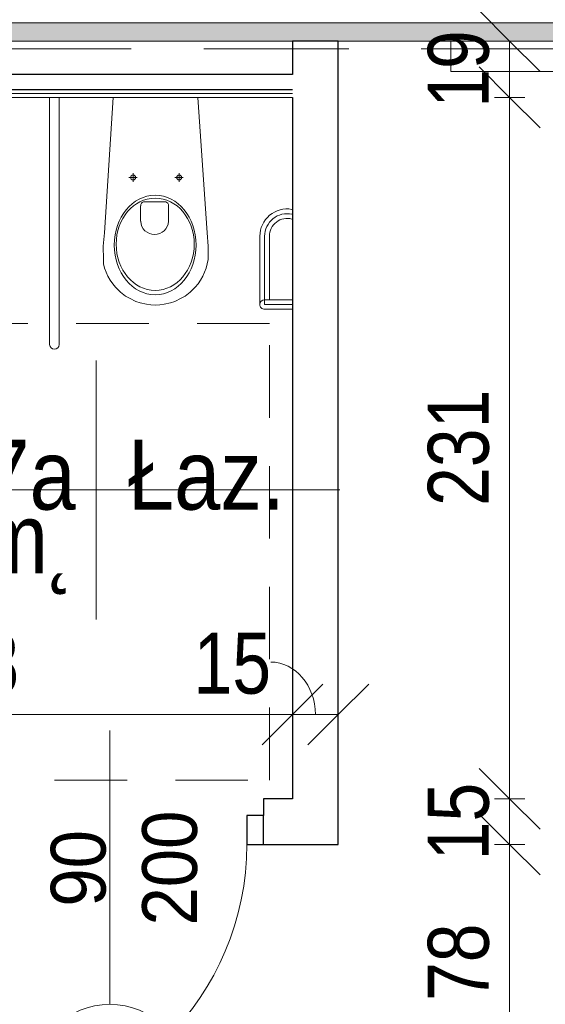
# Model space of a CAD drawing. Header units: centimetres. Extents: x -1631 to 21770, y -8842 to 3590.
# Tile 120 of 133: x 671 to 843, y 1522 to 1845. Entities that reach past the tile are written whole.
import ezdxf

# ---------------------------------------------------------------- set-up
doc = ezdxf.new("R2010")
doc.units = ezdxf.units.CM
doc.linetypes.add('Ponad', pattern=[39.688, 23.813, -15.875])
doc.linetypes.add('Ukryte', pattern=[71.438, 47.625, -23.813])
for name, color, linetype, lineweight in [('A-ANNO-DIMS', 211, 'Continuous', 13), ('A-ANNO-DIMS-100', 211, 'Continuous', 13), ('A-ANNO-NOTE', 131, 'Continuous', 9), ('A-AREA-IDEN', 2, 'Continuous', 13), ('A-DETL-GENF', 92, 'Continuous', 9), ('A-DETL-HDLN', 90, 'Ukryte', 9), ('A-DETL-MEDM', 33, 'Continuous', 13), ('A-DOOR', 31, 'Continuous', 13), ('A-FLOR-OVHD', 1, 'Ponad', 9), ('A-WALL', 113, 'Continuous', 13), ('A-WALL-FNSH', 113, 'Continuous', 13), ('A-WALL-PATT', 111, 'Continuous', 13), ('P-SANR-FIXT', 6, 'Continuous', 9), ('Q-SPCQ', 91, 'Continuous', 9)]:
    doc.layers.add(name, color=color, linetype=linetype, lineweight=lineweight)
doc.styles.add('Arial', font='arial.ttf', dxfattribs={"width": 0.9, "height": 18})
doc.styles.add('Arial Narrow_5', font='ARIALN.TTF', dxfattribs={"height": 20})
doc.styles.add('Arial_11', font='arial.ttf', dxfattribs={"width": 0.85, "height": 23})
doc.dimstyles.new('Diagonal_1_100__0__wewnętrzne', dxfattribs={"dimscale": 30.48, "dimtxt": 20.468619, "dimasz": 0.656168, "dimexe": 0.164042, "dimexo": 0.0625, "dimgap": 0.032808, "dimtad": 1, "dimdec": 0, "dimdsep": 46, "dimtxsty": 'Arial Narrow_5', "dimblk1": 'OBLIQUE', "dimblk2": 'OBLIQUE', "dimsah": 1, "dimcen": 0.09, "dimazin": 0, "dimtfac": 1, "dimtdec": 4, "dimtix": 1, "dimtmove": 0, "dimatfit": 3, "dimfxl": 0, "dimtvp": 1, "dimtolj": 1, "dimtzin": 0, "dimarcsym": 0})
doc.dimstyles.new('Diagonal_1_100__0__wewnętrzne_1', dxfattribs={"dimscale": 30.48, "dimtxt": 20.468619, "dimasz": 0.656168, "dimexe": 0.164042, "dimexo": 0.0625, "dimgap": 0.032808, "dimtad": 1, "dimdec": 0, "dimdsep": 46, "dimtxsty": 'Arial Narrow_5', "dimblk1": 'OBLIQUE', "dimblk2": 'OBLIQUE', "dimsah": 1, "dimcen": 0.09, "dimazin": 0, "dimtfac": 1, "dimtdec": 4, "dimtix": 1, "dimtmove": 1, "dimatfit": 3, "dimfxl": 0, "dimtvp": 1, "dimtolj": 1, "dimtzin": 0, "dimarcsym": 0})

# ---------------------------------------------------------------- blocks, each defined once
blk = doc.blocks.new('DRZWI 1S - automatyczna etykieta - Drzwi 90 _łazienkowe_-2364279-6_piętro IV __13_80 m_ - stan projektowany')
at = {"layer": 'A-DETL-GENF'}
for p, q in [((-50.5, 7.5), (-50.5, -2)), ((-45, 7.5), (-50.5, 7.5)), ((-45, -2), (-45, 7.5)), ((50.5, 7.5), (45, 7.5)), ((45, 7.5), (45, -2)), ((50.5, -2), (50.5, 7.5)), ((-50.5, -2), (-45, -2)), ((45, -2), (50.5, -2))]:
    blk.add_line(p, q, dxfattribs=at)
at = {"layer": 'A-DETL-MEDM', "lineweight": 25}
for p, q in [((-45, 7.5), (-50.5, 7.5)), ((-50.5, 7.5), (-50.5, -2)), ((-45, -2), (-45, 7.5)), ((45, -2), (45, 7.5)), ((45, 7.5), (50.5, 7.5)), ((50.5, 7.5), (50.5, -2)), ((-50.5, -2), (-45, -2)), ((50.5, -2), (45, -2))]:
    blk.add_line(p, q, dxfattribs=at)
at = {"layer": 'A-DOOR'}
blk.add_line((45, 7.5), (45, 97.5), dxfattribs=at)
blk.add_arc((45, 7.5), 90, 90, 180, dxfattribs=at)
blk = doc.blocks.new('miska ustępowa dla N_35_5x54 wisząca koło narożna - Type 1-2357503-6_piętro IV __13_80 m_ - stan projektowany')
at = {"layer": 'P-SANR-FIXT'}
for p, q in [((44.09, 84.95), (44.09, 3.75)), ((47.21, 84.95), (47.21, 3.75)), ((-23.38, 73.37), (-32.54, 73.37)), ((-23.38, 71.81), (-32.54, 71.81)), ((-23.38, 49.38), (-23.38, 71.81)), ((-21.82, 49.38), (-21.82, 71.81)), ((6.13, 70.8), (7.56, 71.26)), ((7.56, 71.26), (9.56, 71.73)), ((9.56, 71.73), (11.02, 71.92)), ((11.02, 71.92), (12.5, 72)), ((12.5, 72), (13.98, 71.92)), ((13.98, 71.92), (15.44, 71.73)), ((15.44, 71.73), (17.44, 71.26)), ((17.44, 71.26), (18.87, 70.8)), ((-32.54, 70.25), (-23.38, 70.25)), ((-24.94, 49.38), (-24.94, 70.25)), ((1.02, 67.71), (2.75, 69.02)), ((2.75, 69.02), (4.01, 69.78)), ((4.01, 69.78), (6.13, 70.8)), ((18.87, 70.8), (20.99, 69.78)), ((20.99, 69.78), (22.25, 69.02)), ((22.25, 69.02), (23.98, 67.71)), ((-2.34, 63.8), (-1.51, 65.01)), ((-1.51, 65.01), (-0.58, 66.14)), ((-0.58, 66.14), (1.02, 67.71)), ((23.98, 67.71), (25.58, 66.14)), ((25.58, 66.14), (26.51, 65.01)), ((26.51, 65.01), (27.34, 63.8)), ((-3.69, 61.21), (-3.07, 62.53)), ((-3.07, 62.53), (-2.34, 63.8)), ((27.34, 63.8), (28.07, 62.53)), ((28.07, 62.53), (28.69, 61.21)), ((-4.82, 57.07), (-4.57, 58.43)), ((-4.57, 58.43), (-4.19, 59.84)), ((-4.19, 59.84), (-3.69, 61.21)), ((28.69, 61.21), (29.19, 59.84)), ((29.19, 59.84), (29.57, 58.43)), ((29.57, 58.43), (29.53, 57.07)), ((-4.88, 52.64), (-4.82, 57.07)), ((29.53, 57.07), (29.58, 52.64)), ((-4.56, 48.31), (-4.88, 52.64)), ((29.58, 52.64), (29.22, 48.31)), ((-1.4, 3.75), (-4.56, 48.31)), ((29.22, 48.31), (26.4, 3.75)), ((8.17, 39.35), (8.17, 44.47)), ((17.32, 44.47), (17.32, 39.35)), ((16.4, 38.08), (9.09, 38.08)), ((3.32, 30.06), (6.14, 30.06)), ((4.69, 28.65), (4.69, 31.45)), ((18.43, 30.06), (21.25, 30.06)), ((19.8, 28.65), (19.8, 31.45))]:
    blk.add_line(p, q, dxfattribs=at)
for centre in [(4.69, 30.06), (19.8, 30.06)]:
    blk.add_circle(centre, 0.825, dxfattribs=at)
for centre, radius, start, end in [((45.65, 84.95), 1.56, 0, 180), ((-23.38, 71.81), 1.56, 360, 90), ((-23.38, 71.81), 1.56, 270, 360), ((-30.79, 49.38), 5.85, 254.5618, 0), ((-30.79, 49.38), 7.41, 257.8673, 0), ((-30.79, 49.38), 8.97, 260.0004, 0), ((12.74, 44.25), 4.58, 2.8022, 177.1978), ((9.34, 39.23), 1.17, 174.1101, 257.7661), ((16.15, 39.23), 1.17, 282.2339, 5.8899)]:
    blk.add_arc(centre, radius, start, end, dxfattribs=at)
for centre, major_axis, ratio in [((12.55, 52.26), (0, 16.33), 0.823529), ((12.55, 52.01), (0, 15.16), 0.845174)]:
    blk.add_ellipse(centre, major_axis=major_axis, ratio=ratio, dxfattribs=at)
blk = doc.blocks.new('Panel Gazowo Oswietleniowy 2 - Type 1-2423792-6_piętro IV __13_80 m_ - stan projektowany')
at = {"layer": 'Q-SPCQ'}
for p, q in [((-112.5, 47.33), (-102.5, 47.33)), ((-107.5, 47.33), (-107.5, 37)), ((-99.33, 47.33), (-89.33, 47.33)), ((-94.33, 47.33), (-94.33, 37)), ((47.5, 47.33), (57.5, 47.33)), ((52.5, 47.33), (52.5, 37)), ((60.67, 47.33), (70.67, 47.33)), ((65.67, 47.33), (65.67, 37)), ((-79.82, 31.43), (-81.13, 30.12)), ((-74.88, 26.48), (-79.82, 31.43)), ((80.18, 31.43), (78.87, 30.12)), ((85.12, 26.48), (80.18, 31.43)), ((-73.64, 13), (-73.64, 23.5)), ((-66.13, 23.33), (-56.13, 23.33)), ((-61.13, 23.33), (-61.13, 13)), ((-52.67, 23.33), (-42.67, 23.33)), ((-47.67, 23.33), (-47.67, 13)), ((-39.5, 23.33), (-29.5, 23.33)), ((-34.5, 23.33), (-34.5, 13)), ((86.36, 13), (86.36, 23.5)), ((93.87, 23.33), (103.87, 23.33)), ((98.87, 23.33), (98.87, 13)), ((107.33, 23.33), (117.33, 23.33)), ((112.33, 23.33), (112.33, 13)), ((120.5, 23.33), (130.5, 23.33)), ((125.5, 23.33), (125.5, 13)), ((-157.5, 3), (-157.5, 13)), ((-157.5, 13), (182.5, 13)), ((182.5, 13), (182.5, 3))]:
    blk.add_line(p, q, dxfattribs=at)
for centre in [(-73.64, 25.25), (86.36, 25.25)]:
    blk.add_circle(centre, 1.75, dxfattribs=at)
for centre, end in [((-107.5, 52.33), 0), ((-94.33, 52.33), 0), ((52.5, 52.33), 0), ((65.67, 52.33), 0), ((-61.13, 28.33), 360), ((-47.67, 28.33), 360), ((-34.5, 28.33), 360), ((98.87, 28.33), 360), ((112.33, 28.33), 360), ((125.5, 28.33), 360)]:
    blk.add_arc(centre, 5, 180, end, dxfattribs=at)
blk = doc.blocks.new('DIMBLOCK53-6_piętro IV __13_80 m_ - stan projektowany')
at = {"layer": 'A-ANNO-DIMS-100', "transparency": 16777216}
for p, q in [((831.65, 1574.33), (821.65, 1584.33)), ((826.65, 1574.33), (836.65, 1574.33)), ((831.65, 1574.33), (826.65, 1574.33)), ((831.65, 1496.83), (831.65, 1574.33)), ((831.65, 1574.33), (841.65, 1564.33)), ((831.65, 1496.83), (821.65, 1506.83)), ((826.65, 1496.83), (836.65, 1496.83)), ((831.65, 1496.83), (826.65, 1496.83)), ((831.65, 1496.83), (841.65, 1486.83))]:
    blk.add_line(p, q, dxfattribs=at)
at = {"layer": 'A-ANNO-DIMS-100', "color": 0, "transparency": 16777216, "insert": (804.8, 1522.9), "char_height": 20, "width": 30.4105, "attachment_point": 1, "rotation": 90, "line_spacing_factor": 0.974696, "style": 'Arial Narrow_5'}
blk.add_mtext('78', dxfattribs=at)
blk = doc.blocks.new('_Oblique')
at = {"color": 0, "linetype": 'ByBlock', "lineweight": -2}
blk.add_line((-0.5, -0.5), (0.5, 0.5), dxfattribs=at)
blk = doc.blocks.new('DIMBLOCK54-6_piętro IV __13_80 m_ - stan projektowany')
at = {"layer": 'A-ANNO-DIMS-100', "transparency": 16777216}
for p, q in [((831.65, 1589.33), (821.65, 1599.33)), ((826.65, 1589.33), (836.65, 1589.33)), ((831.65, 1589.33), (826.65, 1589.33)), ((831.65, 1574.33), (831.65, 1589.33)), ((831.65, 1589.33), (841.65, 1579.33)), ((831.65, 1574.33), (821.65, 1584.33)), ((826.65, 1574.33), (836.65, 1574.33)), ((831.65, 1574.33), (826.65, 1574.33)), ((831.65, 1574.33), (841.65, 1564.33))]:
    blk.add_line(p, q, dxfattribs=at)
at = {"layer": 'A-ANNO-DIMS-100', "color": 0, "transparency": 16777216, "insert": (804.8, 1569.15), "char_height": 20, "width": 30.4105, "attachment_point": 1, "rotation": 90, "line_spacing_factor": 0.974696, "style": 'Arial Narrow_5'}
blk.add_mtext('15', dxfattribs=at)
blk = doc.blocks.new('DIMBLOCK55-6_piętro IV __13_80 m_ - stan projektowany')
at = {"layer": 'A-ANNO-DIMS-100', "transparency": 16777216}
for p, q in [((831.65, 1819.83), (821.65, 1829.83)), ((826.65, 1819.83), (836.65, 1819.83)), ((831.65, 1819.83), (826.65, 1819.83)), ((831.65, 1589.33), (831.65, 1819.83)), ((831.65, 1819.83), (841.65, 1809.83)), ((831.65, 1589.33), (821.65, 1599.33)), ((826.65, 1589.33), (836.65, 1589.33)), ((831.65, 1589.33), (826.65, 1589.33)), ((831.65, 1589.33), (841.65, 1579.33))]:
    blk.add_line(p, q, dxfattribs=at)
at = {"layer": 'A-ANNO-DIMS-100', "color": 0, "transparency": 16777216, "insert": (804.8, 1685.57), "char_height": 20, "width": 45.6158, "attachment_point": 1, "rotation": 90, "line_spacing_factor": 0.974696, "style": 'Arial Narrow_5'}
blk.add_mtext('231', dxfattribs=at)
blk = doc.blocks.new('DIMBLOCK56-6_piętro IV __13_80 m_ - stan projektowany')
at = {"layer": 'A-ANNO-DIMS-100', "transparency": 16777216}
for p, q in [((831.65, 1838.33), (821.65, 1848.33)), ((826.65, 1838.33), (836.65, 1838.33)), ((831.65, 1838.33), (826.65, 1838.33)), ((831.65, 1819.83), (831.65, 1838.33)), ((831.65, 1838.33), (841.65, 1828.33)), ((831.65, 1819.83), (821.65, 1829.83)), ((826.65, 1819.83), (836.65, 1819.83)), ((831.65, 1819.83), (826.65, 1819.83)), ((831.65, 1819.83), (841.65, 1809.83))]:
    blk.add_line(p, q, dxfattribs=at)
at = {"layer": 'A-ANNO-DIMS-100', "color": 0, "transparency": 16777216, "insert": (804.8, 1816.4), "char_height": 20, "width": 30.4105, "attachment_point": 1, "rotation": 90, "line_spacing_factor": 0.974696, "style": 'Arial Narrow_5'}
blk.add_mtext('19', dxfattribs=at)
blk = doc.blocks.new('DIMBLOCK57-6_piętro IV __13_80 m_ - stan projektowany')
at = {"layer": 'A-ANNO-DIMS-100', "transparency": 16777216}
for p, q in [((760.38, 1617.05), (770.38, 1627.05)), ((775.38, 1617.05), (785.38, 1627.05)), ((760.38, 1612.05), (760.38, 1622.05)), ((775.38, 1612.05), (775.38, 1622.05)), ((760.38, 1617.05), (750.38, 1607.05)), ((775.38, 1617.05), (760.38, 1617.05)), ((760.38, 1617.05), (760.38, 1612.05)), ((775.38, 1617.05), (765.38, 1607.05)), ((775.38, 1617.05), (775.38, 1612.05))]:
    blk.add_line(p, q, dxfattribs=at)
blk.add_ellipse((753.2, 1617.05), major_axis=(0, 17.24), ratio=0.851051, start_param=4.712389, end_param=6.283185, dxfattribs=at)
at = {"layer": 'A-ANNO-DIMS-100', "color": 0, "transparency": 16777216, "insert": (727.86, 1643.9), "char_height": 20, "width": 30.4105, "attachment_point": 1, "line_spacing_factor": 0.974696, "style": 'Arial Narrow_5'}
blk.add_mtext('15', dxfattribs=at)
blk = doc.blocks.new('DIMBLOCK58-6_piętro IV __13_80 m_ - stan projektowany')
at = {"layer": 'A-ANNO-DIMS-100', "transparency": 16777216}
for p, q in [((542.38, 1617.05), (552.38, 1627.05)), ((760.38, 1617.05), (770.38, 1627.05)), ((542.38, 1612.05), (542.38, 1622.05)), ((760.38, 1612.05), (760.38, 1622.05)), ((542.38, 1617.05), (532.38, 1607.05)), ((760.38, 1617.05), (542.38, 1617.05)), ((542.38, 1617.05), (542.38, 1612.05)), ((760.38, 1617.05), (750.38, 1607.05)), ((760.38, 1617.05), (760.38, 1612.05))]:
    blk.add_line(p, q, dxfattribs=at)
at = {"layer": 'A-ANNO-DIMS-100', "color": 0, "transparency": 16777216, "insert": (632.37, 1643.9), "char_height": 20, "width": 45.6158, "attachment_point": 1, "line_spacing_factor": 0.974696, "style": 'Arial Narrow_5'}
blk.add_mtext('218', dxfattribs=at)
blk = doc.blocks.new('METKA_POMIESZCZENIA2 - Rozbudowana krótka - bez ramki-2403173-6_piętro IV __13_80 m_ - stan projektowany')
at = {"layer": 'A-AREA-IDEN'}
for p, q in [((0, 0.425), (0, 0)), ((0.0976, 0), (-0.8, 0)), ((-0.8, 0), (0.8, 0)), ((0, 0), (0, -0.425))]:
    blk.add_line(p, q, dxfattribs=at)

msp = doc.modelspace()

# ---------------------------------------------------------------- hatches: boundary and pattern name
at = {"layer": 'A-WALL-PATT'}
msp.add_hatch(color=9, dxfattribs=at).paths.add_polyline_path([(1172.38, 1838.33), (1172.38, 1844.33), (602.38, 1844.33), (602.38, 1838.33), (1100.2, 1838.33)], flags=0)

# ---------------------------------------------------------------- linework, layer by layer
at = {"layer": 'A-ANNO-NOTE', "lineweight": 13}
msp.add_line((700.38, 1611.83), (700.38, 1521.83), dxfattribs=at)
msp.add_line((700.38, 1611.83), (700.38, 1521.83), dxfattribs=at)
msp.add_circle((700.38, 1496.83), 25, dxfattribs=at)
at = {"layer": 'A-DETL-HDLN'}
msp.add_line((-1197.62, 1835.83), (1172.38, 1835.83), dxfattribs=at)
at = {"layer": 'A-FLOR-OVHD'}
for p, q in [((752.87, 1745.5), (602.87, 1745.5)), ((752.87, 1595.5), (752.87, 1745.5)), ((602.87, 1595.5), (752.87, 1595.5))]:
    msp.add_line(p, q, dxfattribs=at)
at = {"layer": 'A-WALL', "lineweight": 9}
for p, q in [((1172.38, 1844.33), (602.38, 1844.33)), ((602.38, 1838.33), (1172.38, 1838.33))]:
    msp.add_line(p, q, dxfattribs=at)
at = {"layer": 'A-WALL', "color": 7, "lineweight": 25}
for p, q in [((760.38, 1838.33), (760.38, 1827.33)), ((775.38, 1838.33), (760.38, 1838.33)), ((775.38, 1574.33), (775.38, 1838.33)), ((760.38, 1827.33), (542.38, 1827.33)), ((760.38, 1822.33), (542.38, 1822.33)), ((760.38, 1819.83), (760.38, 1589.33)), ((760.38, 1589.33), (750.88, 1589.33)), ((750.88, 1589.33), (750.88, 1583.83)), ((750.88, 1574.33), (775.38, 1574.33))]:
    msp.add_line(p, q, dxfattribs=at)
at = {"layer": 'A-WALL'}
msp.add_line((760.38, 1821.08), (542.38, 1821.08), dxfattribs=at)
at = {"layer": 'A-WALL-FNSH', "color": 250, "lineweight": 9}
msp.add_line((542.38, 1819.83), (760.38, 1819.83), dxfattribs=at)

# ---------------------------------------------------------------- block references
at = {"layer": 'A-AREA-IDEN', "xscale": 99.99999999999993, "yscale": 99.99999999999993, "zscale": 99.99999999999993}
msp.add_blockref('METKA_POMIESZCZENIA2 - Rozbudowana krótka - bez ramki-2403173-6_piętro IV __13_80 m_ - stan projektowany', (695.87, 1690.82), dxfattribs=at)
at = {"layer": 'A-DOOR', "rotation": 180}
msp.add_blockref('DRZWI 1S - automatyczna etykieta - Drzwi 90 _łazienkowe_-2364279-6_piętro IV __13_80 m_ - stan projektowany', (700.38, 1581.83), dxfattribs=at)
at = {"layer": 'P-SANR-FIXT', "rotation": 180}
msp.add_blockref('miska ustępowa dla N_35_5x54 wisząca koło narożna - Type 1-2357503-6_piętro IV __13_80 m_ - stan projektowany', (727.83, 1823.58), dxfattribs=at)
at = {"layer": 'Q-SPCQ', "rotation": 180}
msp.add_blockref('Panel Gazowo Oswietleniowy 2 - Type 1-2423792-6_piętro IV __13_80 m_ - stan projektowany', (994.88, 1841.33), dxfattribs=at)

# ---------------------------------------------------------------- texts
at = {"layer": 'A-ANNO-NOTE', "lineweight": 211, "char_height": 18, "attachment_point": 5, "rotation": 90, "line_spacing_factor": 0.936439, "style": 'Arial'}
for s, insert, width in [('\\pt114.3,228.6,342.9,457.2,571.5,685.8,800.1,914.4,1028.7,1143,1257.3,1371.6,1485.9,1600.2,1714.5,1828.8,1943.1,2057.4,2171.7,2286,2400.3,2514.6,2628.9,2743.2,2857.5,2971.8,3086.1,3200.4,3314.7,3429,3543.3,3657.6;200', (720.14, 1566.59), 38.07), ('\\pt114.3,228.6,342.9,457.2,571.5,685.8,800.1,914.4,1028.7,1143,1257.3,1371.6,1485.9,1600.2,1714.5,1828.8,1943.1,2057.4,2171.7,2286,2400.3,2514.6,2628.9,2743.2,2857.5,2971.8,3086.1,3200.4,3314.7,3429,3543.3,3657.6;200', (720.14, 1566.59), 38.07), ('\\pt114.3,228.6,342.9,457.2,571.5,685.8,800.1,914.4,1028.7,1143,1257.3,1371.6,1485.9,1600.2,1714.5,1828.8,1943.1,2057.4,2171.7,2286,2400.3,2514.6,2628.9,2743.2,2857.5,2971.8,3086.1,3200.4,3314.7,3429,3543.3,3657.6;90', (690.14, 1566.5), 25.65)]:
    msp.add_mtext(s, dxfattribs=dict(at, insert=insert, width=width))
at = {"layer": 'A-AREA-IDEN', "char_height": 23, "line_spacing_factor": 0.936439, "style": 'Arial_11'}
for s, insert, width, attachment_point in [('\\pt84.99995,169.9999,255.00008,340.00003,424.99998,509.99993,595.00011,680.00006,765.00001,849.99996,934.99991,1020.00009,1105.00004,1189.99999,1274.99994,1359.99989,1445.00007,1530.00002,1614.99997,1699.99992,1785.0001,1870.00005,1955,2039.99995,2124.9999,2210.00008,2295.00003,2379.99998,2464.99993,2550.00011,2635.00006,2720.00001;Łaz.', (706.3, 1684.04), 51.765, 7), ('\\pt84.99995,169.9999,255.00008,340.00003,424.99998,509.99993,595.00011,680.00006,765.00001,849.99996,934.99991,1020.00009,1105.00004,1189.99999,1274.99994,1359.99989,1445.00007,1530.00002,1614.99997,1699.99992,1785.0001,1870.00005,1955,2039.99995,2124.9999,2210.00008,2295.00003,2379.99998,2464.99993,2550.00011,2635.00006,2720.00001;6/07a', (689.22, 1684.04), 68, 9), ('\\pt84.99995,169.9999,255.00008,340.00003,424.99998,509.99993,595.00011,680.00006,765.00001,849.99996,934.99991,1020.00009,1105.00004,1189.99999,1274.99994,1359.99989,1445.00007,1530.00002,1614.99997,1699.99992,1785.0001,1870.00005,1955,2039.99995,2124.9999,2210.00008,2295.00003,2379.99998,2464.99993,2550.00011,2635.00006,2720.00001;5.0 m˛', (689.22, 1686.43), 76.5, 3)]:
    msp.add_mtext(s, dxfattribs=dict(at, insert=insert, width=width, attachment_point=attachment_point))

# ---------------------------------------------------------------- dimensions: what is measured, and where the dimension line sits
at = {"layer": 'A-ANNO-DIMS'}
for base, p1, p2, override, picture, middle in [((831.65060747, 1838.32555458), (826.65060747, 1819.82555458), (826.65060747, 1838.32555458), {"dimpost": '<>', "dimfxl": 18.5}, 'DIMBLOCK56-6_piętro IV __13_80 m_ - stan projektowany', (820.43914765, 1829.07555458)), ((831.65060747, 1819.82555458), (826.65060747, 1589.32555458), (826.65060747, 1819.82555458), {"dimpost": '<>', "dimfxl": 230.5}, 'DIMBLOCK55-6_piętro IV __13_80 m_ - stan projektowany', (820.43914765, 1704.57555458)), ((831.65, 1589.33), (826.65, 1574.33), (826.65, 1589.33), {"dimpost": '<>', "dimfxl": 15}, 'DIMBLOCK54-6_piętro IV __13_80 m_ - stan projektowany', (820.44, 1581.83)), ((831.65060747, 1574.32555458), (826.65060747, 1496.82555458), (826.65060747, 1574.32555458), {"dimpost": '<>', "dimfxl": 77.5}, 'DIMBLOCK53-6_piętro IV __13_80 m_ - stan projektowany', (820.43914765, 1535.57555458))]:
    dim = msp.add_linear_dim(base=base, p1=p1, p2=p2, angle=90, dimstyle='Diagonal_1_100__0__wewnętrzne', override=override, dxfattribs=at)
    dim.commit()
    dim.dimension.update_dxf_attribs({"geometry": picture, "text_midpoint": middle})
dim = msp.add_linear_dim(base=(542.38, 1617.05), p1=(760.38, 1612.05), p2=(542.38, 1612.05), dimstyle='Diagonal_1_100__0__wewnętrzne', override={"dimpost": '<>', "dimfxl": 218}, dxfattribs=at)
dim.commit()
dim.dimension.update_dxf_attribs({"geometry": 'DIMBLOCK58-6_piętro IV __13_80 m_ - stan projektowany', "text_midpoint": (651.38, 1628.26)})
dim = msp.add_linear_dim(base=(760.38, 1617.05), p1=(775.38, 1612.05), p2=(760.38, 1612.05), dimstyle='Diagonal_1_100__0__wewnętrzne_1', override={"dimpost": '<>', "dimfxl": 15}, dxfattribs=at)
dim.commit()
dim.dimension.update_dxf_attribs({"geometry": 'DIMBLOCK57-6_piętro IV __13_80 m_ - stan projektowany', "text_midpoint": (743.06, 1630.56), "dimtype": 160, "text_rotation": 360})

doc.saveas('drawing.dxf')
